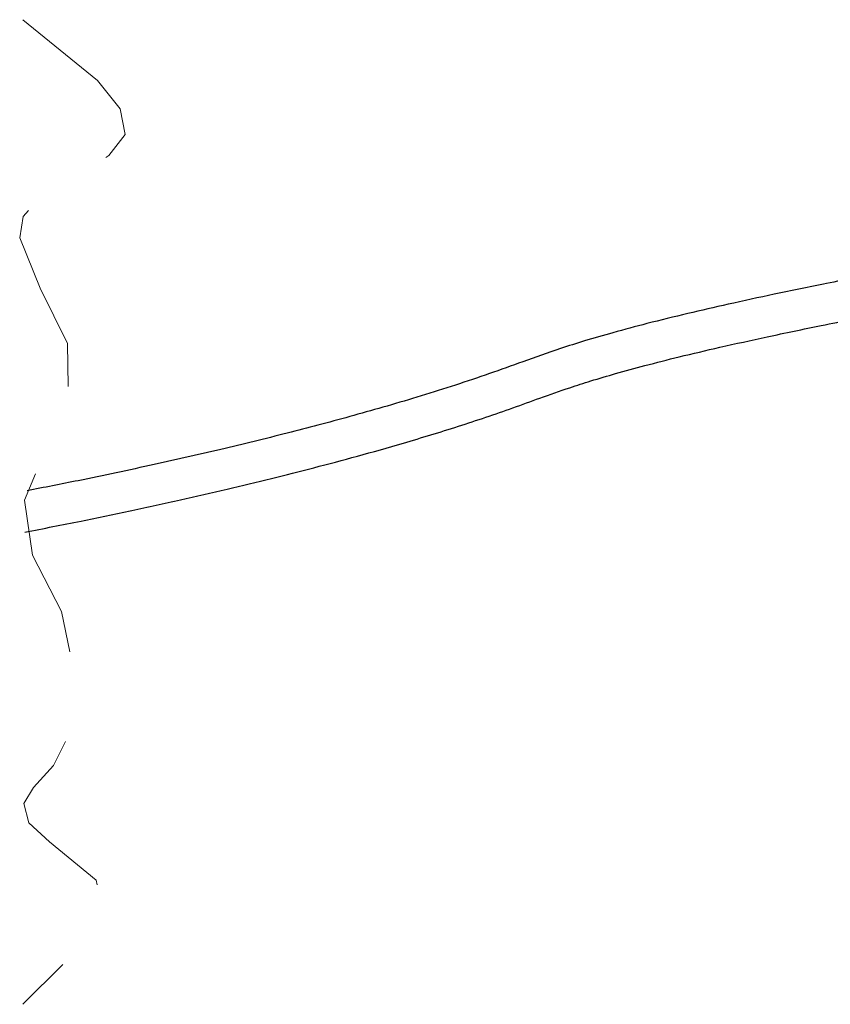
# Model space of a CAD drawing. Header units: millimetres. Extents: x 56 to 3092, y 90 to 4365.
# Tile 10 of 28: x 2475 to 2557, y 942 to 1041. Entities that reach past the tile are written whole.
import ezdxf

# ---------------------------------------------------------------- set-up
doc = ezdxf.new("R2010")
doc.units = ezdxf.units.MM
doc.header["$LTSCALE"] = 15
doc.linetypes.add('HIDDEN', pattern=[1.905, 1.27, -0.635])

msp = doc.modelspace()

# ---------------------------------------------------------------- linework, layer by layer
at = {"color": 7, "linetype": 'HIDDEN', "lineweight": 18, "flags": 128}
msp.add_lwpolyline([(2475.071, 1040.936), (2482.615, 1034.783), (2484.894, 1031.932), (2485.381, 1029.351), (2483.742, 1027.237), (2481.351, 1025.721), (2476.752, 1022.931), (2475.082, 1021.082), (2474.738, 1018.916), (2476.808, 1013.832), (2479.563, 1008.247), (2479.676, 1002.738), (2477.33, 997.498), (2475.232, 992.451), (2476.024, 986.906), (2478.966, 981.207), (2480.996, 971.467), (2478.167, 965.656), (2476.123, 963.441), (2475.142, 961.828), (2475.653, 959.863), (2477.739, 957.965), (2482.46, 954.072), (2483.135, 951.198), (2481.648, 948.106), (2475.071, 941.559)], dxfattribs=at)
at = {"color": 7, "linetype": 'Continuous', "lineweight": 25}
for points, knots in [([(2575.971, 1018.062), (2573.567, 1017.623), (2568.966, 1016.782), (2562.391, 1015.532), (2556.456, 1014.363), (2551.159, 1013.272), (2546.48, 1012.26), (2542.192, 1011.28), (2538.312, 1010.332), (2534.835, 1009.408), (2531.92, 1008.564), (2528.881, 1007.603), (2525.692, 1006.47), (2522.174, 1005.193), (2518.748, 1004.049), (2515.305, 1002.963), (2511.883, 1001.944), (2508.533, 1000.994), (2505.299, 1000.119), (2500.974, 998.995), (2495.34, 997.615), (2488.171, 995.988), (2481.498, 994.558), (2477.206, 993.726), (2475.481, 993.391)], [0, 0, 0, 0, 0.070779, 0.135434, 0.193831, 0.245946, 0.292048, 0.332477, 0.373321, 0.407697, 0.436667, 0.461202, 0.499982, 0.53466, 0.569574, 0.604583, 0.639205, 0.672971, 0.705425, 0.736209, 0.802387, 0.873382, 0.949097, 1, 1, 1, 1]), ([(2475.255, 989.22), (2477.149, 989.585), (2480.756, 990.28), (2485.992, 991.382), (2490.909, 992.453), (2495.613, 993.531), (2500.105, 994.609), (2504.494, 995.717), (2508.937, 996.899), (2512.874, 998.012), (2516.274, 999.029), (2519.054, 999.897), (2521.821, 1000.805), (2524.566, 1001.752), (2527.377, 1002.783), (2529.996, 1003.703), (2532.549, 1004.521), (2535.075, 1005.267), (2538.049, 1006.079), (2541.556, 1006.964), (2545.672, 1007.929), (2550.455, 1008.983), (2555.953, 1010.13), (2562.195, 1011.37), (2569.191, 1012.706), (2574.111, 1013.605), (2576.695, 1014.077)], [0, 0, 0, 0, 0.05533, 0.105393, 0.15353, 0.199695, 0.243863, 0.286056, 0.32959, 0.375762, 0.403446, 0.431383, 0.459324, 0.487019, 0.51468, 0.54523, 0.566653, 0.591584, 0.620796, 0.655109, 0.695358, 0.742066, 0.795654, 0.856498, 0.924649, 1, 1, 1, 1])]:
    msp.add_open_spline(points, degree=3, knots=knots, dxfattribs=at)

doc.saveas('drawing.dxf')
